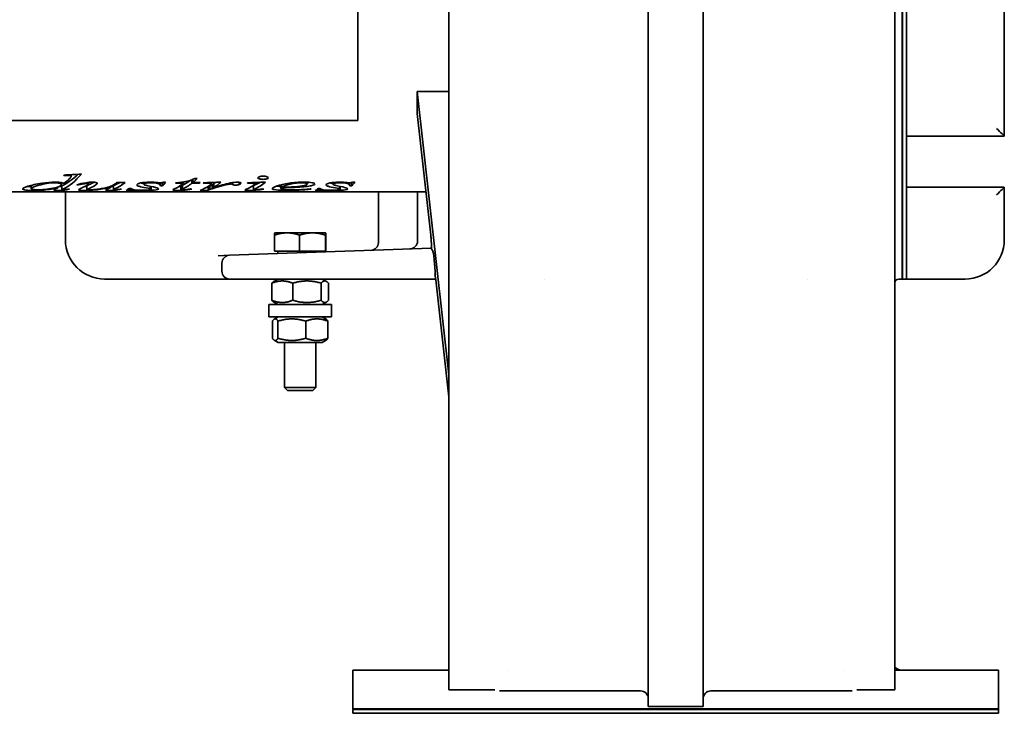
# Model space of a CAD drawing. Header units: millimetres. Extents: x 225 to 615, y 71 to 523.
# Tile 2 of 3: x 363 to 615, y 71 to 248. Entities that reach past the tile are written whole.
import ezdxf

# ---------------------------------------------------------------- set-up
doc = ezdxf.new("R2010")
doc.units = ezdxf.units.MM
doc.header["$LTSCALE"] = 2
doc.layers.add('Krawędzie widoczne(ISO)', color=7, linetype='Continuous', lineweight=35, true_color=0x262659)

msp = doc.modelspace()

# ---------------------------------------------------------------- linework, layer by layer
at = {"layer": 'Krawędzie widoczne(ISO)'}
for p, q in [((473.17, 486.88), (473.17, 76.88)), ((587.17, 486.88), (587.17, 76.88)), ((589.07, 181.88), (589.07, 381.88)), ((589.17, 181.88), (589.17, 381.88)), ((590.17, 181.88), (590.17, 381.88)), ((615.17, 218.38), (615.17, 345.38)), ((449.91, 222.4), (449.91, 341.36)), ((524.17, 128.32), (524.17, 281.69)), ((538.17, 128.32), (538.17, 281.69)), ((473.17, 229.84), (465.11, 229.84)), ((473.17, 157.43), (465.11, 229.84)), ((465.11, 224.18), (468.57, 193.1)), ((330.95, 222.4), (449.91, 222.4)), ((590.17, 218.38), (615.17, 218.38)), ((615.17, 218.38), (615.17, 218.38)), ((374.16, 206.51), (374.16, 206.05)), ((374.72, 208.46), (374.72, 208.3)), ((376.44, 208.55), (376.44, 208.26)), ((376.65, 208.56), (376.65, 208.11)), ((381.11, 206.6), (381.11, 206.21)), ((388.4, 206.57), (390.41, 206.57)), ((395.22, 206.57), (395.22, 206.13)), ((399.49, 206.5), (399.49, 205.73)), ((399.97, 206.55), (399.97, 205.73)), ((400.28, 206.65), (400.78, 206.65)), ((405.37, 206.69), (405.37, 206.36)), ((407.5, 207.24), (407.5, 206.36)), ((407.77, 207.34), (407.76, 207.34)), ((407.77, 207.34), (407.77, 206.57)), ((407.77, 206.57), (409.61, 206.57)), ((408.25, 207.54), (408.84, 207.54)), ((409.38, 206.57), (409.38, 206.36)), ((410.56, 206.47), (410.56, 206.35)), ((412.21, 206.54), (412.21, 206.33)), ((412.4, 206.55), (412.4, 206.24)), ((417.88, 206.53), (417.88, 206.07)), ((419.59, 206.62), (419.59, 206.02)), ((421.68, 206.48), (421.68, 206.36)), ((423.66, 206.56), (423.66, 206.24)), ((437.02, 206.63), (437.02, 206.19)), ((443.59, 206.57), (443.59, 206.13)), ((447.86, 206.5), (447.86, 205.73)), ((448.34, 206.55), (448.34, 205.73)), ((448.65, 206.65), (449.15, 206.65)), ((224.82, 204.18), (467.34, 204.18)), ((366.38, 205.82), (366.38, 204.95)), ((373.15, 205.39), (373.15, 205.14)), ((374.25, 205.69), (374.25, 204.69)), ((375.17, 204.18), (375.17, 191.88)), ((378.5, 206.11), (378.5, 205.92)), ((380.62, 205.73), (380.62, 204.74)), ((386.84, 205.59), (386.84, 205.39)), ((387.44, 205.7), (387.44, 204.7)), ((387.63, 204.66), (387.63, 204.57)), ((391.13, 204.52), (390.65, 204.52)), ((391.13, 204.81), (391.13, 204.52)), ((391.46, 205.05), (391.94, 205.05)), ((396.86, 205.59), (396.86, 204.94)), ((397.06, 205.54), (397.06, 204.81)), ((399.97, 205.73), (399.49, 205.73)), ((405.37, 206.36), (403.34, 206.36)), ((404.65, 205.68), (404.65, 204.69)), ((405.09, 205.9), (405.09, 204.91)), ((405.27, 204.65), (405.27, 204.57)), ((409.38, 206.36), (407.5, 206.36)), ((411.63, 204.55), (409.61, 204.55)), ((411.63, 205.55), (411.61, 205.55)), ((411.63, 205.55), (411.63, 204.55)), ((412.06, 205.73), (412.06, 204.73)), ((412.69, 205.96), (412.69, 204.97)), ((413.08, 206.28), (413.08, 205.29)), ((416.05, 206.13), (416.05, 205.92)), ((423.22, 205.71), (423.22, 204.71)), ((423.86, 204.67), (423.86, 204.59)), ((430.22, 205.95), (430.22, 205.03)), ((430.3, 205.97), (430.3, 205.2)), ((430.38, 205.99), (430.38, 205.31)), ((439.5, 204.52), (439.02, 204.52)), ((439.5, 204.81), (439.5, 204.52)), ((439.83, 205.05), (440.31, 205.05)), ((445.22, 205.59), (445.22, 204.94)), ((445.43, 205.54), (445.43, 204.81)), ((448.34, 205.73), (447.86, 205.73)), ((455.17, 204.18), (455.17, 191.21)), ((465.17, 204.18), (465.17, 191.56)), ((615.17, 205.38), (590.17, 205.38)), ((615.17, 205.38), (615.17, 205.38)), ((615.17, 191.88), (615.17, 205.38)), ((428.61, 188.98), (428.61, 193.1)), ((431.83, 193.68), (428.67, 193.68)), ((428.67, 193.68), (428.67, 193.68)), ((438.33, 193.68), (431.83, 193.68)), ((435.04, 188.98), (435.04, 193.1)), ((441.67, 193.68), (438.33, 193.68)), ((441.61, 188.98), (441.61, 193.1)), ((441.67, 193.68), (441.67, 193.68)), ((441.67, 193.68), (441.67, 193.68)), ((441.73, 188.98), (441.73, 193.1)), ((468.72, 189.75), (417.1, 187.95)), ((435.04, 188.98), (428.61, 188.98)), ((429.47, 188.98), (429.47, 188.38)), ((441.61, 188.98), (435.04, 188.98)), ((440.87, 188.98), (440.87, 188.78)), ((441.73, 188.98), (441.61, 188.98)), ((417.1, 187.95), (414.18, 187.84)), ((429.47, 188.38), (429.49, 188.38)), ((469.66, 183.88), (469.35, 187.84)), ((415.17, 185.95), (415.17, 185.95)), ((415.17, 185.95), (415.17, 183.88)), ((385.17, 181.88), (405.38, 181.88)), ((405.38, 181.88), (417.17, 181.88)), ((417.17, 181.88), (469.82, 181.88)), ((429.52, 181.88), (428.45, 181.26)), ((440.82, 181.88), (441.89, 181.26)), ((469.84, 181.69), (473.17, 151.77)), ((497.51, 181.88), (497.51, 181.88)), ((564.83, 181.88), (564.83, 181.88)), ((589.07, 181.88), (588.17, 181.88)), ((589.17, 181.98), (589.07, 181.88)), ((589.07, 181.88), (589.17, 181.88)), ((590.17, 181.88), (589.17, 181.88)), ((590.17, 181.88), (605.17, 181.88)), ((427.93, 176.45), (427.93, 180.81)), ((433.27, 176.45), (433.27, 180.81)), ((440.51, 176.45), (440.51, 180.81)), ((442.41, 176.45), (442.41, 180.81)), ((427.17, 175.38), (443.17, 175.38)), ((427.17, 172.18), (427.17, 175.38)), ((429.52, 175.38), (428.45, 175.99)), ((440.82, 175.38), (441.89, 175.99)), ((443.17, 172.18), (443.17, 175.38)), ((427.17, 172.18), (443.17, 172.18)), ((429.52, 172.18), (428.55, 171.62)), ((440.82, 172.18), (441.79, 171.62)), ((428.07, 166.75), (428.07, 171.11)), ((429.5, 166.75), (429.5, 171.11)), ((436.6, 166.75), (436.6, 171.11)), ((442.26, 166.75), (442.26, 171.11)), ((429.52, 165.68), (428.55, 166.24)), ((440.82, 165.68), (441.79, 166.24)), ((429.52, 165.68), (440.82, 165.68)), ((431.17, 165.68), (431.17, 154.14)), ((439.17, 165.68), (439.17, 154.14)), ((431.17, 154.14), (439.17, 154.14)), ((431.94, 153.38), (431.17, 154.14)), ((438.4, 153.38), (439.17, 154.14)), ((438.4, 153.38), (431.94, 153.38)), ((524.17, 72.6), (524.17, 128.32)), ((538.17, 72.6), (538.17, 128.32)), ((473.17, 81.88), (448.67, 81.88)), ((448.67, 81.88), (448.67, 71.98)), ((488.15, 81.88), (488.15, 81.88)), ((574.19, 81.88), (574.19, 81.88)), ((587.17, 81.88), (613.67, 81.88)), ((613.67, 81.88), (613.67, 71.98)), ((473.17, 76.88), (484.67, 76.88)), ((486.09, 76.6), (522.17, 76.6)), ((540.17, 76.6), (576.26, 76.6)), ((587.17, 76.88), (577.67, 76.88)), ((448.67, 71.98), (613.67, 71.98)), ((448.77, 71.88), (448.67, 71.98)), ((448.67, 71.88), (613.67, 71.88)), ((448.67, 70.88), (448.67, 71.88)), ((448.67, 70.88), (613.67, 70.88)), ((524.17, 72.6), (538.17, 72.6)), ((613.57, 71.88), (613.67, 71.98)), ((613.67, 70.88), (613.67, 71.88))]:
    msp.add_line(p, q, dxfattribs=at)
for centre, radius, start, end in [((385.17, 191.88), 10, 180, 270), ((463.17, 191.56), 2, 272, 0), ((605.17, 191.88), 10, 270, 0), ((453.17, 191.21), 2, 272, 0), ((417.17, 185.95), 2, 92, 180), ((417.17, 183.88), 2, 180, 270), ((588.17, 180.88), 1, 90, 180), ((589.17, 84.88), 3, 228.1897, 270), ((522.17, 74.6), 2, 0, 90), ((540.17, 74.6), 2, 90, 180)]:
    msp.add_arc(centre, radius, start, end, dxfattribs=at)
for centre, major_axis, ratio, start_param, end_param in [((459, 281.88), (4.34, -77.7), 0.055478, 0.730798, 0.833804), ((613.17, 220.38), (2, -2), 0.008727, 0.008727, 1.56207), ((613.17, 203.38), (2, 2), 0.008727, 4.721116, 6.274459), ((468.56, 191.74), (0.11, -2), 0.055479, 6.282036, 8.637622), ((468.55, 187.74), (-0.14, 2), 0.40361, 4.732713, 5.94898), ((468.85, 183.88), (0.19, -2), 0.402194, 0.932794, 1.533444), ((469.88, 179.88), (-0.11, 2), 0.055478, 5.49469, 6.280088)]:
    msp.add_ellipse(centre, major_axis=major_axis, ratio=ratio, start_param=start_param, end_param=end_param, dxfattribs=at)
for points, knots in [([(587.17, 209.14), (587.17, 209.14), (587.17, 209.14), (587.17, 209.14), (587.17, 209.13), (587.17, 209.13)], [0.11573154, 0.11573154, 0.11573154, 0.11573154, 0.12732399, 0.12732399, 0.14043926, 0.14043926, 0.14043926, 0.14043926]), ([(372.24, 206.48), (371, 206.48), (369.72, 206.25), (368.38, 205.86), (367.05, 205.48), (366.38, 205.18), (366.38, 204.95)], [0, 0, 0, 0, 1, 1, 1, 2, 2, 2, 2]), ([(374.16, 206.05), (374.16, 206.18), (373.98, 206.28), (373.62, 206.36), (373.26, 206.44), (372.8, 206.48), (372.24, 206.48)], [0, 0, 0, 0, 1, 1, 1, 2, 2, 2, 2]), ([(372.44, 206.65), (372.96, 206.65), (373.41, 206.62), (373.78, 206.57), (374.15, 206.53), (374.52, 206.45), (374.88, 206.34)], [0, 0, 0, 0, 1, 1, 1, 2, 2, 2, 2]), ([(382.09, 206.65), (382.44, 206.65), (382.73, 206.62), (382.96, 206.55), (383.18, 206.49), (383.3, 206.42), (383.3, 206.33)], [0, 0, 0, 0, 1, 1, 1, 2, 2, 2, 2]), ([(393.43, 205.94), (393.43, 206.12), (393.74, 206.29), (394.36, 206.43), (394.99, 206.57), (395.79, 206.65), (396.77, 206.65)], [0, 0, 0, 0, 1, 1, 1, 2, 2, 2, 2]), ([(397.02, 206.48), (396.47, 206.48), (396.03, 206.45), (395.71, 206.38), (395.38, 206.31), (395.22, 206.22), (395.22, 206.13)], [0, 0, 0, 0, 1, 1, 1, 2, 2, 2, 2]), ([(399.49, 205.73), (399.44, 205.97), (399.19, 206.16), (398.73, 206.29), (398.27, 206.42), (397.7, 206.48), (397.02, 206.48)], [0, 0, 0, 0, 1, 1, 1, 2, 2, 2, 2]), ([(397.55, 206.63), (397.66, 206.62), (397.95, 206.6), (398.41, 206.56), (398.86, 206.52), (399.17, 206.49), (399.33, 206.49)], [0, 0, 0, 0, 1, 1, 1, 2, 2, 2, 2]), ([(403.47, 206.49), (404.45, 206.56), (405.28, 206.65), (405.96, 206.79), (406.63, 206.92), (407.4, 207.16), (408.25, 207.54)], [0, 0, 0, 0, 1, 1, 1, 2, 2, 2, 2]), ([(419.09, 206.65), (419.38, 206.65), (419.62, 206.63), (419.79, 206.58), (419.96, 206.54), (420.05, 206.48), (420.05, 206.4)], [0, 0, 0, 0, 1, 1, 1, 2, 2, 2, 2]), ([(423.66, 206.24), (423.66, 206.29), (423.6, 206.32), (423.46, 206.35), (423.32, 206.38), (423.13, 206.4), (422.88, 206.4)], [0, 0, 0, 0, 1, 1, 1, 2, 2, 2, 2]), ([(424.37, 207.76), (424.37, 207.87), (424.5, 207.96), (424.75, 208.04), (425.01, 208.12), (425.33, 208.16), (425.71, 208.16)], [0, 0, 0, 0, 1, 1, 1, 2, 2, 2, 2]), ([(425.71, 207.36), (425.34, 207.36), (425.02, 207.4), (424.76, 207.48), (424.5, 207.55), (424.37, 207.64), (424.37, 207.76)], [0, 0, 0, 0, 1, 1, 1, 2, 2, 2, 2]), ([(425.71, 208.16), (426.08, 208.16), (426.39, 208.12), (426.65, 208.04), (426.9, 207.96), (427.03, 207.87), (427.03, 207.76)], [0, 0, 0, 0, 1, 1, 1, 2, 2, 2, 2]), ([(427.03, 207.76), (427.03, 207.64), (426.9, 207.55), (426.64, 207.48), (426.38, 207.4), (426.07, 207.36), (425.71, 207.36)], [0, 0, 0, 0, 1, 1, 1, 2, 2, 2, 2]), ([(428.05, 204.99), (428.05, 205.18), (428.45, 205.41), (429.27, 205.68), (430.08, 205.94), (431.1, 206.19), (432.33, 206.37), (433.56, 206.55), (434.83, 206.65), (436.13, 206.65)], [0, 0, 0, 0, 1, 1, 1, 2, 2, 2, 3, 3, 3, 3]), ([(435.63, 206.48), (434.7, 206.48), (433.72, 206.36), (432.68, 206.15), (431.64, 205.93), (430.87, 205.63), (430.38, 205.31)], [0, 0, 0, 0, 1, 1, 1, 2, 2, 2, 2]), ([(437.02, 206.19), (437.02, 206.28), (436.9, 206.35), (436.66, 206.4), (436.42, 206.46), (436.08, 206.48), (435.63, 206.48)], [0, 0, 0, 0, 1, 1, 1, 2, 2, 2, 2]), ([(436.13, 206.65), (437.08, 206.65), (437.77, 206.6), (438.22, 206.51), (438.67, 206.41), (438.9, 206.31), (438.9, 206.19)], [0, 0, 0, 0, 1, 1, 1, 2, 2, 2, 2]), ([(441.8, 205.94), (441.8, 206.12), (442.11, 206.29), (442.73, 206.43), (443.35, 206.57), (444.15, 206.65), (445.13, 206.65)], [0, 0, 0, 0, 1, 1, 1, 2, 2, 2, 2]), ([(445.38, 206.48), (444.84, 206.48), (444.4, 206.45), (444.08, 206.38), (443.75, 206.31), (443.59, 206.22), (443.59, 206.13)], [0, 0, 0, 0, 1, 1, 1, 2, 2, 2, 2]), ([(447.86, 205.73), (447.81, 205.97), (447.55, 206.16), (447.1, 206.29), (446.64, 206.42), (446.07, 206.48), (445.38, 206.48)], [0, 0, 0, 0, 1, 1, 1, 2, 2, 2, 2]), ([(445.91, 206.63), (446.03, 206.62), (446.32, 206.6), (446.77, 206.56), (447.23, 206.52), (447.54, 206.49), (447.69, 206.49)], [0, 0, 0, 0, 1, 1, 1, 2, 2, 2, 2]), ([(364.21, 204.91), (364.21, 205.09), (364.66, 205.31), (365.58, 205.6), (366.49, 205.88), (367.69, 206.15), (369.19, 206.37)], [0, 0, 0, 0, 1, 1, 1, 2, 2, 2, 2]), ([(366.97, 204.52), (366.24, 204.52), (365.59, 204.55), (365.04, 204.61), (364.49, 204.67), (364.21, 204.77), (364.21, 204.91)], [0, 0, 0, 0, 1, 1, 1, 2, 2, 2, 2]), ([(366.38, 204.95), (366.38, 204.85), (366.56, 204.79), (366.9, 204.75), (367.24, 204.71), (367.65, 204.69), (368.12, 204.69)], [0, 0, 0, 0, 1, 1, 1, 2, 2, 2, 2]), ([(368.12, 204.69), (369.2, 204.69), (370.48, 204.78), (371.95, 205.08), (373.43, 205.39), (374.16, 205.73), (374.16, 206.05)], [0, 0, 0, 0, 1, 1, 1, 2, 2, 2, 2]), ([(373.16, 204.52), (372.92, 204.52), (372.7, 204.53), (372.52, 204.55), (372.33, 204.57), (372.24, 204.6), (372.24, 204.65)], [0, 0, 0, 0, 1, 1, 1, 2, 2, 2, 2]), ([(376.21, 204.83), (375.69, 204.72), (375.16, 204.64), (374.63, 204.59), (374.11, 204.54), (373.62, 204.52), (373.16, 204.52)], [0, 0, 0, 0, 1, 1, 1, 2, 2, 2, 2]), ([(374.25, 204.69), (374.25, 204.68), (374.28, 204.68), (374.33, 204.67), (374.37, 204.66), (374.42, 204.66), (374.47, 204.66)], [0, 0, 0, 0, 1, 1, 1, 2, 2, 2, 2]), ([(380.68, 206.3), (380.45, 206.3), (380.23, 206.28), (380.01, 206.25), (379.79, 206.22), (379.29, 206.1), (378.5, 205.92)], [0, 0, 0, 0, 1, 1, 1, 2, 2, 2, 2]), ([(380.02, 204.52), (379.6, 204.52), (379.24, 204.53), (378.95, 204.56), (378.66, 204.59), (378.52, 204.63), (378.52, 204.68)], [0, 0, 0, 0, 1, 1, 1, 2, 2, 2, 2]), ([(386.84, 205.39), (385.28, 204.96), (383.98, 204.77), (382.92, 204.66), (381.87, 204.56), (380.9, 204.52), (380.02, 204.52)], [0, 0, 0, 0, 1, 1, 1, 2, 2, 2, 2]), ([(380.62, 204.74), (380.62, 204.72), (380.68, 204.7), (380.79, 204.69), (380.9, 204.68), (381.06, 204.68), (381.25, 204.68)], [0, 0, 0, 0, 1, 1, 1, 2, 2, 2, 2]), ([(381.11, 206.21), (381.11, 206.23), (381.06, 206.25), (380.97, 206.27), (380.88, 206.29), (380.79, 206.3), (380.68, 206.3)], [0, 0, 0, 0, 1, 1, 1, 2, 2, 2, 2]), ([(381.25, 204.68), (381.56, 204.68), (381.95, 204.69), (382.44, 204.73), (382.93, 204.76), (383.59, 204.84), (384.4, 204.98), (385.21, 205.13), (385.88, 205.28), (386.41, 205.44), (386.94, 205.6), (387.5, 205.86), (388.09, 206.31)], [0, 0, 0, 0, 1, 1, 1, 2, 2, 2, 3, 3, 3, 4, 4, 4, 4]), ([(386.4, 204.52), (386.11, 204.52), (385.87, 204.53), (385.69, 204.55), (385.5, 204.57), (385.41, 204.59), (385.41, 204.63)], [0, 0, 0, 0, 1, 1, 1, 2, 2, 2, 2]), ([(387.44, 204.7), (387.44, 204.69), (387.47, 204.67), (387.51, 204.67), (387.55, 204.66), (387.62, 204.65), (387.69, 204.65)], [0, 0, 0, 0, 1, 1, 1, 2, 2, 2, 2]), ([(387.69, 204.65), (387.81, 204.65), (387.94, 204.66), (388.08, 204.68), (388.21, 204.69), (388.56, 204.75), (389.12, 204.88)], [0, 0, 0, 0, 1, 1, 1, 2, 2, 2, 2]), ([(391.94, 205.05), (391.99, 204.85), (392.27, 204.74), (392.78, 204.67), (393.29, 204.61), (393.98, 204.58), (394.86, 204.58)], [0, 0, 0, 0, 1, 1, 1, 2, 2, 2, 2]), ([(396.86, 204.94), (396.6, 205.01), (396.08, 205.12), (395.29, 205.27), (394.5, 205.43), (393.99, 205.56), (393.77, 205.65), (393.54, 205.75), (393.43, 205.84), (393.43, 205.94)], [0, 0, 0, 0, 1, 1, 1, 2, 2, 2, 3, 3, 3, 3]), ([(394.86, 204.58), (395.53, 204.58), (396.07, 204.6), (396.47, 204.64), (396.86, 204.68), (397.06, 204.74), (397.06, 204.81)], [0, 0, 0, 0, 1, 1, 1, 2, 2, 2, 2]), ([(398.99, 204.93), (398.99, 204.8), (398.61, 204.71), (397.84, 204.63), (397.08, 204.55), (396.11, 204.52), (394.93, 204.52)], [0, 0, 0, 0, 1, 1, 1, 2, 2, 2, 2]), ([(395.22, 206.13), (395.22, 206.06), (395.29, 206), (395.41, 205.94), (395.54, 205.89), (395.82, 205.81), (396.25, 205.71)], [0, 0, 0, 0, 1, 1, 1, 2, 2, 2, 2]), ([(396.25, 205.71), (397.41, 205.47), (398.15, 205.31), (398.49, 205.2), (398.82, 205.1), (398.99, 205.01), (398.99, 204.93)], [0, 0, 0, 0, 1, 1, 1, 2, 2, 2, 2]), ([(403.86, 204.52), (403.48, 204.52), (403.18, 204.53), (402.94, 204.56), (402.71, 204.58), (402.59, 204.61), (402.59, 204.65)], [0, 0, 0, 0, 1, 1, 1, 2, 2, 2, 2]), ([(404.65, 204.69), (404.65, 204.68), (404.68, 204.66), (404.75, 204.65), (404.81, 204.65), (404.88, 204.64), (404.97, 204.64)], [0, 0, 0, 0, 1, 1, 1, 2, 2, 2, 2]), ([(418.68, 205.89), (418.47, 205.89), (418.3, 205.91), (418.16, 205.94), (418.01, 205.96), (417.92, 206.01), (417.88, 206.07)], [0, 0, 0, 0, 1, 1, 1, 2, 2, 2, 2]), ([(422.21, 204.52), (421.87, 204.52), (421.58, 204.53), (421.36, 204.55), (421.14, 204.57), (421.03, 204.6), (421.03, 204.64)], [0, 0, 0, 0, 1, 1, 1, 2, 2, 2, 2]), ([(423.22, 204.71), (423.22, 204.7), (423.26, 204.69), (423.34, 204.68), (423.42, 204.67), (423.51, 204.66), (423.61, 204.66)], [0, 0, 0, 0, 1, 1, 1, 2, 2, 2, 2]), ([(431.96, 204.52), (430.66, 204.52), (429.69, 204.56), (429.03, 204.65), (428.37, 204.74), (428.05, 204.85), (428.05, 204.99)], [0, 0, 0, 0, 1, 1, 1, 2, 2, 2, 2]), ([(430.22, 205.03), (430.22, 204.92), (430.51, 204.83), (431.08, 204.76), (431.64, 204.69), (432.34, 204.66), (433.15, 204.66)], [0, 0, 0, 0, 1, 1, 1, 2, 2, 2, 2]), ([(433.15, 204.66), (433.8, 204.66), (434.42, 204.68), (435.02, 204.71), (435.62, 204.74), (436.51, 204.81), (437.69, 204.93)], [0, 0, 0, 0, 1, 1, 1, 2, 2, 2, 2]), ([(433.66, 205.45), (434.78, 205.53), (435.62, 205.64), (436.18, 205.78), (436.74, 205.92), (437.02, 206.05), (437.02, 206.19)], [0, 0, 0, 0, 1, 1, 1, 2, 2, 2, 2]), ([(440.31, 205.05), (440.36, 204.85), (440.64, 204.74), (441.15, 204.67), (441.66, 204.61), (442.35, 204.58), (443.22, 204.58)], [0, 0, 0, 0, 1, 1, 1, 2, 2, 2, 2]), ([(445.22, 204.94), (444.97, 205.01), (444.45, 205.12), (443.66, 205.27), (442.87, 205.43), (442.36, 205.56), (442.13, 205.65), (441.91, 205.75), (441.8, 205.84), (441.8, 205.94)], [0, 0, 0, 0, 1, 1, 1, 2, 2, 2, 3, 3, 3, 3]), ([(443.22, 204.58), (443.9, 204.58), (444.44, 204.6), (444.83, 204.64), (445.23, 204.68), (445.43, 204.74), (445.43, 204.81)], [0, 0, 0, 0, 1, 1, 1, 2, 2, 2, 2]), ([(447.36, 204.93), (447.36, 204.8), (446.97, 204.71), (446.21, 204.63), (445.44, 204.55), (444.47, 204.52), (443.3, 204.52)], [0, 0, 0, 0, 1, 1, 1, 2, 2, 2, 2]), ([(443.59, 206.13), (443.59, 206.06), (443.65, 206), (443.78, 205.94), (443.91, 205.89), (444.19, 205.81), (444.62, 205.71)], [0, 0, 0, 0, 1, 1, 1, 2, 2, 2, 2]), ([(444.62, 205.71), (445.78, 205.47), (446.52, 205.31), (446.86, 205.2), (447.19, 205.1), (447.36, 205.01), (447.36, 204.93)], [0, 0, 0, 0, 1, 1, 1, 2, 2, 2, 2]), ([(468.69, 189.65), (468.7, 189.64), (468.7, 189.65), (468.72, 189.72), (468.73, 189.77), (468.73, 189.89), (468.74, 189.94), (468.74, 190.05), (468.74, 190.09), (468.74, 190.18), (468.74, 190.23), (468.74, 190.37), (468.74, 190.45), (468.73, 190.67), (468.72, 190.81), (468.71, 191.24), (468.69, 191.53), (468.67, 191.95), (468.65, 192.21), (468.61, 192.72), (468.59, 192.93), (468.57, 193.1)], [0.0009564, 0.0009564, 0.0009564, 0.0009564, 0.0526061, 0.0526061, 0.1034889, 0.1034889, 0.1380413, 0.1380413, 0.1578725, 0.1578725, 0.1776511, 0.1776511, 0.2091677, 0.2091677, 0.2525092, 0.2525092, 0.3450127, 0.3450127, 0.4183166, 0.4183166, 0.4768291, 0.4768291, 0.4768291, 0.4768291]), ([(469.84, 181.69), (469.82, 181.82), (469.81, 181.93), (469.77, 182.26), (469.74, 182.44), (469.69, 182.65), (469.67, 182.72), (469.64, 182.8), (469.62, 182.8), (469.61, 182.75)], [0, 0, 0, 0, 0.0527045, 0.0527045, 0.1702533, 0.1702533, 0.2505443, 0.2505443, 0.3389485, 0.3389485, 0.3389485, 0.3389485]), ([(484.67, 76.88), (484.67, 76.88), (484.68, 76.88), (484.69, 76.88), (484.71, 76.88), (484.73, 76.88), (484.73, 76.88), (484.74, 76.88)], [-3.471079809, -3.471079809, -3.471079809, -3.471079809, -3.470368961, -3.470368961, -3.467017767, -3.467017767, -3.465825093, -3.465825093, -3.465825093, -3.465825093]), ([(484.74, 76.88), (484.77, 76.88), (484.79, 76.87), (484.81, 76.87), (484.85, 76.87), (484.87, 76.87), (484.9, 76.86), (484.91, 76.86), (484.91, 76.86), (484.92, 76.86)], [-86.70063963, -86.70063963, -86.70063963, -86.70063963, -86.69002065, -86.69002065, -86.69002065, -86.67188334, -86.67188334, -86.67188334, -86.66697948, -86.66697948, -86.66697948, -86.66697948]), ([(577.61, 76.88), (577.57, 76.88), (577.55, 76.87), (577.53, 76.87), (577.52, 76.87), (577.51, 76.87), (577.51, 76.87)], [-86.70162965, -86.70162965, -86.70162965, -86.70162965, -86.69002065, -86.69002065, -86.69002065, -86.68700096, -86.68700096, -86.68700096, -86.68700096]), ([(577.61, 76.88), (577.62, 76.88), (577.63, 76.88), (577.65, 76.88), (577.66, 76.88), (577.67, 76.88)], [-3.475985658, -3.475985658, -3.475985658, -3.475985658, -3.473432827, -3.473432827, -3.47107981, -3.47107981, -3.47107981, -3.47107981])]:
    msp.add_open_spline(points, degree=3, knots=knots, dxfattribs=at)
for points in [[(369.19, 206.37), (370.37, 206.55), (371.45, 206.65), (372.44, 206.65)], [(379.28, 208.7), (377.73, 206.91), (376.18, 205.64), (374.63, 204.91)], [(378.36, 208.66), (377.12, 207.4), (375.88, 206.48), (374.63, 205.9)], [(374.72, 208.46), (376.24, 208.54), (377.76, 208.62), (379.28, 208.7)], [(375.74, 208.33), (375.53, 208.33), (375.19, 208.32), (374.72, 208.3)], [(374.88, 206.34), (375.31, 206.68), (375.73, 207.07), (376.15, 207.49)], [(376.44, 208.26), (376.27, 208.31), (376.03, 208.33), (375.74, 208.33)], [(376.15, 207.49), (376.29, 207.63), (376.4, 207.75), (376.49, 207.84)], [(376.65, 208.11), (376.65, 208.17), (376.58, 208.22), (376.44, 208.26)], [(376.49, 207.84), (376.6, 207.95), (376.65, 208.04), (376.65, 208.11)], [(378.09, 205.99), (378.82, 206.21), (379.58, 206.39), (380.38, 206.51)], [(380.38, 206.51), (381, 206.6), (381.57, 206.65), (382.09, 206.65)], [(382.47, 206.63), (382.05, 206.4), (381.64, 206.2), (381.22, 206.02)], [(389.05, 206.57), (388.7, 206.35), (388.34, 206.16), (387.99, 205.99)], [(390.41, 206.57), (389.61, 205.91), (388.8, 205.39), (387.99, 205)], [(388.09, 206.31), (388.19, 206.39), (388.3, 206.48), (388.4, 206.57)], [(395.22, 206.27), (394.91, 206.33), (394.65, 206.39), (394.43, 206.44)], [(396.77, 206.65), (397.05, 206.65), (397.31, 206.64), (397.55, 206.63)], [(399.33, 206.49), (399.71, 206.49), (400.03, 206.54), (400.28, 206.65)], [(400.78, 206.65), (400.51, 206.31), (400.24, 206), (399.97, 205.73)], [(403.34, 206.36), (403.38, 206.41), (403.43, 206.45), (403.47, 206.49)], [(407.24, 207.14), (406.52, 206.63), (405.81, 206.21), (405.09, 205.9)], [(408.84, 207.54), (408.48, 207.19), (408.12, 206.87), (407.77, 206.57)], [(409.61, 206.57), (409.53, 206.5), (409.46, 206.43), (409.38, 206.36)], [(410.38, 206.47), (411.9, 206.53), (413.41, 206.59), (414.93, 206.65)], [(410.56, 206.35), (410.5, 206.39), (410.44, 206.43), (410.38, 206.47)], [(414.93, 206.65), (414.31, 206.11), (413.69, 205.66), (413.08, 205.29)], [(413.58, 206.59), (413.41, 206.48), (413.24, 206.38), (413.08, 206.28)], [(413.08, 205.29), (414.64, 205.74), (416.06, 206.17), (417.33, 206.43)], [(417.33, 206.43), (418.05, 206.57), (418.64, 206.65), (419.09, 206.65)], [(420.05, 206.4), (420.05, 206.26), (419.89, 206.14), (419.59, 206.02)], [(421.68, 206.48), (423.22, 206.54), (424.77, 206.6), (426.31, 206.67)], [(422.88, 206.4), (422.69, 206.4), (422.29, 206.38), (421.68, 206.36)], [(426.31, 206.67), (425.37, 205.88), (424.44, 205.27), (423.5, 204.86)], [(424.92, 206.61), (424.45, 206.31), (423.97, 206.06), (423.5, 205.85)], [(437.4, 206.61), (437.28, 206.59), (437.15, 206.57), (437.02, 206.55)], [(443.59, 206.27), (443.28, 206.33), (443.02, 206.39), (442.8, 206.44)], [(445.13, 206.65), (445.42, 206.65), (445.68, 206.64), (445.91, 206.63)], [(447.69, 206.49), (448.08, 206.49), (448.39, 206.54), (448.65, 206.65)], [(449.15, 206.65), (448.88, 206.31), (448.61, 206), (448.34, 205.73)], [(366.38, 205.52), (366.06, 205.53), (365.76, 205.54), (365.48, 205.57)], [(369.28, 204.6), (368.48, 204.55), (367.71, 204.52), (366.97, 204.52)], [(373.15, 205.14), (371.74, 204.83), (370.45, 204.68), (369.28, 204.6)], [(372.24, 204.65), (372.24, 204.7), (372.37, 204.78), (372.63, 204.9)], [(372.63, 204.9), (372.81, 204.97), (372.98, 205.05), (373.15, 205.14)], [(374.25, 205.56), (374, 205.54), (373.76, 205.53), (373.52, 205.52)], [(374.63, 205.9), (374.38, 205.78), (374.25, 205.72), (374.25, 205.69)], [(374.63, 204.91), (374.38, 204.79), (374.25, 204.72), (374.25, 204.69)], [(374.47, 204.66), (374.55, 204.66), (374.64, 204.66), (374.75, 204.67)], [(374.75, 204.67), (374.95, 204.69), (375.28, 204.75), (375.75, 204.87)], [(375.75, 204.87), (375.9, 204.85), (376.06, 204.84), (376.21, 204.83)], [(378.5, 205.92), (378.37, 205.95), (378.23, 205.97), (378.09, 205.99)], [(378.52, 204.68), (378.52, 204.75), (378.75, 204.87), (379.22, 205.08)], [(379.22, 205.08), (379.68, 205.29), (380.14, 205.53), (380.61, 205.81)], [(380.62, 205.52), (380.44, 205.52), (380.27, 205.52), (380.1, 205.52)], [(380.61, 205.81), (380.94, 206.01), (381.11, 206.15), (381.11, 206.21)], [(381.22, 206.02), (380.82, 205.85), (380.62, 205.77), (380.62, 205.73)], [(381.22, 205.03), (380.82, 204.86), (380.62, 204.78), (380.62, 204.74)], [(382.68, 205.77), (382.19, 205.49), (381.71, 205.24), (381.22, 205.03)], [(383.3, 206.33), (383.3, 206.21), (383.09, 206.02), (382.68, 205.77)], [(385.41, 204.63), (385.41, 204.66), (385.47, 204.7), (385.59, 204.76)], [(385.59, 204.76), (385.74, 204.84), (386.15, 205.01), (386.84, 205.39)], [(387.63, 204.57), (387.21, 204.54), (386.8, 204.52), (386.4, 204.52)], [(387.44, 205.55), (387.24, 205.54), (387.04, 205.53), (386.84, 205.52)], [(387.99, 205.99), (387.62, 205.82), (387.44, 205.73), (387.44, 205.7)], [(387.99, 205), (387.62, 204.83), (387.44, 204.74), (387.44, 204.7)], [(389.52, 204.83), (388.91, 204.69), (388.28, 204.61), (387.63, 204.57)], [(389.12, 204.88), (389.25, 204.86), (389.38, 204.85), (389.52, 204.83)], [(390.65, 204.52), (390.92, 204.66), (391.19, 204.83), (391.46, 205.05)], [(392.05, 204.58), (391.64, 204.58), (391.34, 204.56), (391.13, 204.52)], [(392.72, 204.57), (392.43, 204.58), (392.2, 204.58), (392.05, 204.58)], [(394.93, 204.52), (394.29, 204.52), (393.56, 204.54), (392.72, 204.57)], [(397.06, 204.81), (397.06, 204.85), (396.99, 204.89), (396.86, 204.94)], [(402.59, 204.65), (402.59, 204.71), (402.74, 204.79), (403.05, 204.93)], [(403.05, 204.93), (403.82, 205.28), (404.6, 205.76), (405.37, 206.36)], [(405.27, 204.57), (404.81, 204.54), (404.34, 204.52), (403.86, 204.52)], [(404.65, 205.53), (404.49, 205.53), (404.32, 205.52), (404.15, 205.52)], [(405.09, 205.9), (404.8, 205.78), (404.65, 205.71), (404.65, 205.68)], [(405.09, 204.91), (404.8, 204.79), (404.65, 204.72), (404.65, 204.69)], [(404.97, 204.64), (405.17, 204.64), (405.43, 204.66), (405.75, 204.69)], [(407.5, 206.36), (406.7, 205.75), (405.89, 205.27), (405.09, 204.91)], [(407.46, 204.85), (406.69, 204.7), (405.96, 204.61), (405.27, 204.57)], [(405.75, 204.69), (405.94, 204.71), (406.36, 204.77), (407.02, 204.9)], [(407.02, 204.9), (407.16, 204.88), (407.31, 204.87), (407.46, 204.85)], [(409.61, 204.55), (410.39, 204.82), (411.18, 205.24), (411.97, 205.79)], [(411.53, 206.38), (411.36, 206.38), (411.03, 206.37), (410.56, 206.35)], [(412.21, 206.33), (412.03, 206.36), (411.81, 206.38), (411.53, 206.38)], [(412.06, 205.73), (411.92, 205.66), (411.78, 205.6), (411.63, 205.55)], [(412.06, 204.73), (411.92, 204.67), (411.78, 204.61), (411.63, 204.55)], [(411.97, 205.79), (412.26, 205.99), (412.4, 206.14), (412.4, 206.24)], [(412.69, 205.96), (412.32, 205.82), (412.11, 205.75), (412.06, 205.73)], [(412.69, 204.97), (412.32, 204.83), (412.11, 204.76), (412.06, 204.73)], [(412.4, 206.24), (412.4, 206.27), (412.34, 206.3), (412.21, 206.33)], [(413.08, 206.1), (412.94, 206.05), (412.81, 206.01), (412.69, 205.96)], [(413.65, 205.28), (413.28, 205.18), (412.96, 205.08), (412.69, 204.97)], [(416.05, 205.92), (415.31, 205.73), (414.51, 205.51), (413.65, 205.28)], [(417.09, 206.14), (416.86, 206.11), (416.51, 206.04), (416.05, 205.92)], [(417.52, 206.17), (417.36, 206.17), (417.22, 206.16), (417.09, 206.14)], [(417.77, 206.14), (417.7, 206.16), (417.62, 206.17), (417.52, 206.17)], [(417.88, 206.07), (417.87, 206.1), (417.83, 206.13), (417.77, 206.14)], [(419.59, 206.02), (419.38, 205.94), (419.08, 205.89), (418.68, 205.89)], [(421.03, 204.64), (421.03, 204.67), (421.15, 204.73), (421.38, 204.83)], [(421.38, 204.83), (422, 205.09), (422.62, 205.43), (423.24, 205.84)], [(423.86, 204.59), (423.29, 204.54), (422.74, 204.52), (422.21, 204.52)], [(423.22, 205.54), (423.06, 205.53), (422.9, 205.53), (422.74, 205.52)], [(423.5, 205.85), (423.32, 205.77), (423.22, 205.72), (423.22, 205.71)], [(423.5, 204.86), (423.32, 204.77), (423.22, 204.73), (423.22, 204.71)], [(423.24, 205.84), (423.52, 206.04), (423.66, 206.18), (423.66, 206.24)], [(423.61, 204.66), (423.72, 204.66), (423.87, 204.67), (424.05, 204.68)], [(425.88, 204.86), (425.31, 204.73), (424.63, 204.65), (423.86, 204.59)], [(424.05, 204.68), (424.5, 204.73), (424.95, 204.8), (425.41, 204.9)], [(425.41, 204.9), (425.57, 204.88), (425.73, 204.87), (425.88, 204.86)], [(430.22, 205.55), (429.8, 205.57), (429.43, 205.59), (429.13, 205.63)], [(430.3, 205.2), (430.25, 205.13), (430.22, 205.08), (430.22, 205.03)], [(434.55, 205.35), (433.54, 205.28), (432.12, 205.24), (430.3, 205.2)], [(430.38, 205.31), (431.73, 205.34), (432.82, 205.38), (433.66, 205.45)], [(437.96, 204.88), (435.86, 204.6), (433.86, 204.52), (431.96, 204.52)], [(438, 205.74), (437.22, 205.57), (436.07, 205.44), (434.55, 205.35)], [(437.69, 204.93), (437.78, 204.91), (437.87, 204.89), (437.96, 204.88)], [(438.9, 206.19), (438.9, 206.02), (438.6, 205.87), (438, 205.74)], [(439.02, 204.52), (439.29, 204.66), (439.56, 204.83), (439.83, 205.05)], [(440.41, 204.58), (440.01, 204.58), (439.71, 204.56), (439.5, 204.52)], [(441.09, 204.57), (440.8, 204.58), (440.57, 204.58), (440.41, 204.58)], [(443.3, 204.52), (442.66, 204.52), (441.92, 204.54), (441.09, 204.57)], [(445.43, 204.81), (445.43, 204.85), (445.36, 204.89), (445.22, 204.94)], [(576.26, 76.6), (576.27, 76.6), (576.27, 76.6), (576.27, 76.6)], [(576.28, 76.6), (576.28, 76.6), (576.27, 76.6), (576.27, 76.6)]]:
    msp.add_open_spline(points, degree=3, dxfattribs=at)
for points, weights in [([(428.61, 193.1), (428.64, 193.66), (428.67, 193.68)], [1, 1.03682652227, 1.00218956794]), ([(431.83, 193.68), (430.33, 193.68), (428.61, 193.1)], [1, 1.0379548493, 1]), ([(435.04, 193.1), (433.32, 193.68), (431.83, 193.68)], [1, 1.0379548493, 1]), ([(438.33, 193.68), (436.8, 193.68), (435.04, 193.1)], [1, 1.0379548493, 1]), ([(441.61, 193.1), (439.85, 193.68), (438.33, 193.68)], [1, 1.0379548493, 1]), ([(441.67, 193.68), (441.64, 193.68), (441.61, 193.1)], [1, 1.0379548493, 1]), ([(441.73, 193.1), (441.7, 193.68), (441.67, 193.68)], [1, 1.0379548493, 1]), ([(433.27, 180.81), (430.6, 181.89), (427.93, 180.81)], [1, 1.15470053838, 1]), ([(427.93, 180.81), (428.21, 181.12), (428.45, 181.26)], [1, 1.04026565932, 1.05957052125]), ([(440.51, 180.81), (436.89, 181.89), (433.27, 180.81)], [1, 1.15470053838, 1]), ([(442.41, 180.81), (441.46, 181.89), (440.51, 180.81)], [1, 1.15470053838, 1]), ([(427.93, 176.45), (430.6, 175.37), (433.27, 176.45)], [1, 1.15470053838, 1]), ([(428.45, 175.99), (428.21, 176.14), (427.93, 176.45)], [1.05957052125, 1.04026565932, 1]), ([(433.27, 176.45), (436.89, 175.37), (440.51, 176.45)], [1, 1.15470053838, 1]), ([(440.51, 176.45), (441.46, 175.37), (442.41, 176.45)], [1, 1.15470053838, 1]), ([(429.5, 171.11), (428.79, 172.19), (428.07, 171.11)], [1, 1.15470053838, 1]), ([(436.6, 171.11), (433.05, 172.19), (429.5, 171.11)], [1, 1.15470053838, 1]), ([(442.26, 171.11), (439.43, 172.19), (436.6, 171.11)], [1, 1.15470053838, 1]), ([(441.79, 171.62), (442.01, 171.49), (442.26, 171.11)], [1.06739832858, 1.0496052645, 1]), ([(428.07, 166.75), (428.79, 165.67), (429.5, 166.75)], [1, 1.15470053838, 1]), ([(429.5, 166.75), (433.05, 165.67), (436.6, 166.75)], [1, 1.15470053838, 1]), ([(436.6, 166.75), (439.43, 165.67), (442.26, 166.75)], [1, 1.15470053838, 1]), ([(442.26, 166.75), (442.01, 166.37), (441.79, 166.24)], [1, 1.0496052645, 1.06739832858])]:
    msp.add_rational_spline(points, weights, degree=2, dxfattribs=at)

doc.saveas('drawing.dxf')
